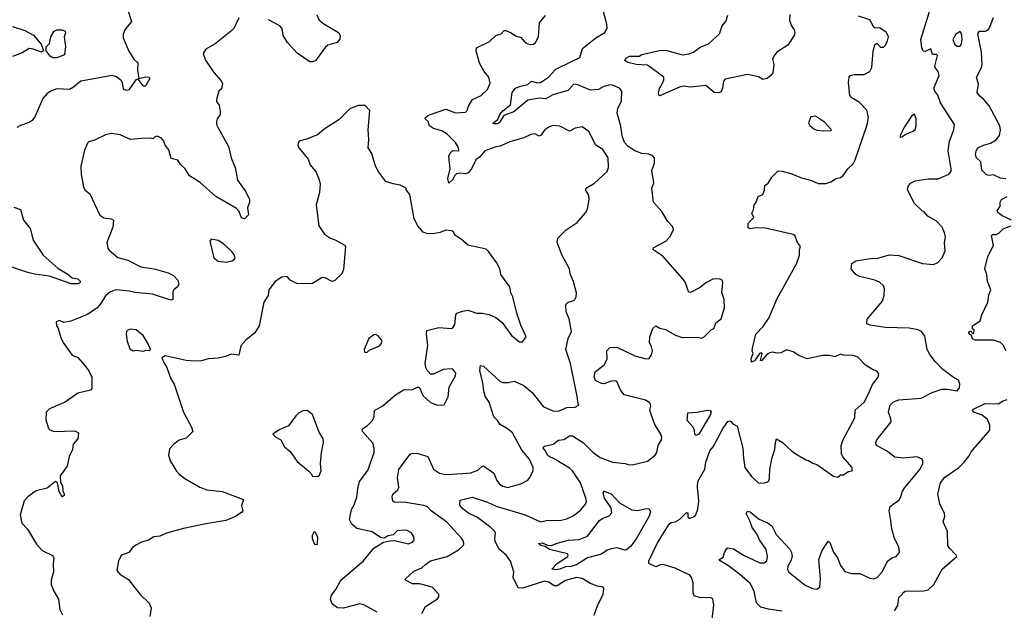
# Model space of a CAD drawing. Extents: x 2199565 to 2323334, y 894172 to 1018966.
# Tile 256 of 256: x 2226788 to 2233874, y 1003128 to 1007378. Entities that reach past the tile are written whole.
import ezdxf

# ---------------------------------------------------------------- set-up
doc = ezdxf.new("R2010")
doc.units = 0

msp = doc.modelspace()

# ---------------------------------------------------------------- linework, layer by layer
at = {"layer": '0CON10XD'}
for points in [[(2227563.3, 1007455), (2227592.5, 1007365), (2227543.8, 1007305), (2227532, 1007275), (2227531.7, 1007248.3), (2227572.4, 1007152.4), (2227609.2, 1007095), (2227637.3, 1007067.3), (2227635.6, 1007015), (2227644, 1006955), (2227624.2, 1006945), (2227573.1, 1006873.1), (2227555, 1006868.4), (2227542.4, 1006872.4), (2227533.8, 1006883.8), (2227527.2, 1006925), (2227519, 1006939), (2227485, 1006966.2), (2227453.7, 1006976.3), (2227227.5, 1006935), (2227175, 1006892), (2227145, 1006876.2), (2227055, 1006880), (2227012.5, 1006865), (2226985, 1006846.2), (2226955, 1006810), (2226899.2, 1006685), (2226876.4, 1006653.6), (2226855, 1006638), (2226792.7, 1006617.3), (2226768, 1006602)], [(2230645, 1004337.5), (2230665, 1004352.9), (2230703.4, 1004356.6), (2230745, 1004382.9), (2230765, 1004383.3), (2230845, 1004333.1), (2230914.3, 1004265), (2230965, 1004228.1), (2231055, 1004194.2), (2231145.9, 1004185.9), (2231167, 1004177), (2231195, 1004176.2), (2231305, 1004202), (2231360, 1004245), (2231372, 1004265), (2231382, 1004315), (2231406, 1004355), (2231408, 1004375), (2231402, 1004395), (2231359.2, 1004465), (2231321.4, 1004565), (2231329.2, 1004600.8), (2231325, 1004620), (2231290.7, 1004640.7), (2231138.3, 1004678.3), (2231111.9, 1004715), (2231085, 1004773.8), (2231075, 1004780), (2231045, 1004777.1), (2230995, 1004758.1), (2230975, 1004761.4), (2230932.2, 1004782.2), (2230921.9, 1004805), (2230929.2, 1004845), (2230995, 1004895.8), (2231015.5, 1004934.5), (2231014.2, 1004995.8), (2231035, 1005018.8), (2231085, 1005021.2), (2231215, 1004960.6), (2231295, 1004937.5), (2231318.8, 1004941.2), (2231334.3, 1004965.7), (2231340.6, 1004995), (2231334.5, 1005025), (2231318.9, 1005055), (2231322.2, 1005095), (2231343.6, 1005156.4), (2231365, 1005174.2), (2231395, 1005158.6), (2231435, 1005147.8), (2231507.6, 1005107.6), (2231555, 1005090.5), (2231665, 1005093.8), (2231695, 1005087.5), (2231713.8, 1005096.2), (2231764.1, 1005145.9), (2231783, 1005157), (2231800.6, 1005199.4), (2231835, 1005226.7), (2231859.4, 1005305), (2231858.6, 1005365), (2231840.6, 1005415), (2231848.8, 1005485), (2231843.6, 1005503.6), (2231823.6, 1005513.6), (2231775, 1005510), (2231725.9, 1005484.1), (2231685, 1005451.2), (2231615, 1005416.2), (2231605, 1005416.7), (2231597.3, 1005427.3), (2231585.6, 1005465.6), (2231574.2, 1005494.2), (2231556.8, 1005516.8), (2231415.5, 1005675.5), (2231343.3, 1005725), (2231351.2, 1005738.8), (2231436.7, 1005785), (2231466.7, 1005815), (2231492.5, 1005865), (2231488.3, 1005888.3), (2231452.5, 1005925), (2231408.3, 1005998.3), (2231350, 1006065), (2231336.7, 1006165), (2231351.2, 1006205), (2231336.1, 1006293.9), (2231356, 1006345), (2231356.7, 1006385), (2231345, 1006397.5), (2231315, 1006411.2), (2231265, 1006416), (2231215, 1006435.7), (2231166.3, 1006466.3), (2231140, 1006495), (2231122.6, 1006542.6), (2231113.1, 1006613.1), (2231086.9, 1006705), (2231091.7, 1006738.3), (2231118.1, 1006795), (2231122, 1006865), (2231105, 1006886), (2231055, 1006906.9), (2231035, 1006910), (2230992.2, 1006897.8), (2230953.3, 1006876.7), (2230895, 1006872), (2230805, 1006910.6), (2230775, 1006913.8), (2230731.4, 1006868.7), (2230625, 1006837.8), (2230575, 1006808.9), (2230525, 1006814.5), (2230445, 1006798.4), (2230344.7, 1006715), (2230270.8, 1006689.2), (2230237.6, 1006635), (2230225, 1006628.8), (2230199.3, 1006629.3), (2230196, 1006635), (2230229.6, 1006660.4), (2230243.2, 1006696.8), (2230265, 1006722.7), (2230320.5, 1006765), (2230332.1, 1006855), (2230355, 1006884.5), (2230385, 1006898.7), (2230445, 1006911.4), (2230470, 1006935), (2230515, 1006924.5), (2230535, 1006926.4), (2230592.2, 1006965), (2230645, 1007022.5), (2230754.3, 1007075.7), (2230818.1, 1007105), (2230839.1, 1007170.9), (2230935, 1007246.9), (2230998.8, 1007285), (2231016, 1007315), (2231014.2, 1007345), (2230985.6, 1007445)], [(2232275, 1003121.5), (2232175.8, 1003135.8), (2232122, 1003152), (2232090.9, 1003180.9), (2232074.4, 1003265), (2232045, 1003320.5), (2231968.1, 1003388.1), (2231888.3, 1003448.3), (2231827.5, 1003485), (2231822.5, 1003495), (2231850, 1003510), (2231860, 1003545), (2231877, 1003573), (2231885, 1003576.7), (2231925, 1003571.2), (2231995.9, 1003525.9), (2232115, 1003470.9), (2232145, 1003471.1), (2232164.3, 1003485), (2232169.6, 1003515), (2232159.6, 1003565), (2232110.6, 1003635), (2232094.4, 1003675), (2232058.6, 1003725), (2232043.3, 1003773.3), (2232016, 1003825), (2232025, 1003841.2), (2232045, 1003836), (2232105, 1003785.7), (2232175, 1003755.6), (2232200.8, 1003735), (2232232.7, 1003672.7), (2232329.1, 1003569.1), (2232342.9, 1003545), (2232345.7, 1003515), (2232338.1, 1003485), (2232315.6, 1003445), (2232313.8, 1003425), (2232320.5, 1003405), (2232439.8, 1003309.8), (2232493.3, 1003285), (2232525, 1003281.4), (2232545.5, 1003294.5), (2232550.9, 1003355), (2232539.2, 1003495), (2232559.2, 1003555), (2232605, 1003626.2), (2232616.8, 1003616.8), (2232645.5, 1003545.5), (2232674.2, 1003505), (2232695, 1003451.2), (2232727, 1003407), (2232773, 1003393), (2232835, 1003394.2), (2232905, 1003358.8), (2232935, 1003354.2), (2232958, 1003365), (2232994.2, 1003405), (2233036, 1003485), (2233063, 1003507), (2233095, 1003516.2), (2233118.8, 1003545), (2233113.8, 1003585), (2233082.2, 1003645), (2233064.4, 1003715), (2233057.5, 1003775), (2233044.3, 1003845.7), (2233051.2, 1003875), (2233115.8, 1003924.2), (2233128.8, 1003945), (2233140, 1003985), (2233157.7, 1004012.3), (2233268.8, 1004145), (2233286.7, 1004185), (2233287.5, 1004205), (2233282.5, 1004215), (2233245, 1004232), (2233145, 1004222.2), (2233085, 1004230.5), (2233025, 1004275.5), (2232954.5, 1004314.5), (2232950, 1004335), (2232956.9, 1004355), (2233058.9, 1004485), (2233057.8, 1004505), (2233040.5, 1004555), (2233051.5, 1004605), (2233075, 1004629.1), (2233115, 1004643.6), (2233275, 1004655.5), (2233355, 1004695.5), (2233425, 1004718.6), (2233465, 1004719.2), (2233535, 1004708), (2233552, 1004728), (2233554, 1004755), (2233544, 1004785), (2233505, 1004806), (2233431.7, 1004861.7), (2233375, 1004919.2), (2233337.9, 1004967.9), (2233318, 1005005), (2233301.7, 1005101.7), (2233276.7, 1005135), (2233253.6, 1005146.4), (2233189.5, 1005159.5), (2233015, 1005162.9), (2232909.1, 1005179.1), (2232885, 1005190), (2232887, 1005223), (2232996.4, 1005353.6), (2233010, 1005395), (2233011.7, 1005441.7), (2233003, 1005463), (2232975, 1005490), (2232935, 1005507.5), (2232830.9, 1005530.9), (2232806, 1005545), (2232772, 1005585), (2232776.4, 1005623.6), (2232805, 1005643.8), (2232925, 1005662), (2232955, 1005660), (2233045, 1005687.1), (2233115, 1005680.5), (2233285, 1005623.3), (2233365, 1005615.8), (2233395, 1005630), (2233425.8, 1005665), (2233447.5, 1005715), (2233444.3, 1005775), (2233449.2, 1005815), (2233444.2, 1005845), (2233426, 1005885), (2233385, 1005928), (2233323.8, 1005965), (2233297.5, 1005995), (2233285, 1006000), (2233226.7, 1006055), (2233177.5, 1006155), (2233182.3, 1006177.7), (2233198.3, 1006201.7), (2233231.2, 1006218.8), (2233326.1, 1006233.9), (2233397, 1006233), (2233474.2, 1006265.8), (2233490, 1006285), (2233491.4, 1006305), (2233468.8, 1006435), (2233480, 1006505), (2233510, 1006585), (2233516, 1006625), (2233415, 1006780.8), (2233394.4, 1006835), (2233373.6, 1006863.6), (2233365.7, 1006885), (2233403.6, 1006976.4), (2233398, 1007005), (2233378.6, 1007028.6), (2233374.4, 1007044.4), (2233391.7, 1007121.7), (2233385, 1007127.5), (2233357, 1007127), (2233345, 1007167.5), (2233305, 1007150), (2233290.7, 1007150.7), (2233281.2, 1007175), (2233273.3, 1007235), (2233346.2, 1007475)], [(2228365, 1007392.5), (2228329.2, 1007315), (2228315, 1007300), (2228193.3, 1007205), (2228127.5, 1007165), (2228107.5, 1007135), (2228125, 1007086.7), (2228185, 1006998.8), (2228238.3, 1006938.3), (2228246.4, 1006916.4), (2228238.8, 1006881.2), (2228220, 1006865), (2228203.8, 1006805), (2228205, 1006790), (2228223.9, 1006763.9), (2228231.2, 1006721.2), (2228231.4, 1006695), (2228209.2, 1006665), (2228203.3, 1006646.7), (2228204.4, 1006625), (2228215, 1006600), (2228289.2, 1006465), (2228310, 1006385), (2228338.6, 1006315), (2228354.2, 1006224.2), (2228415, 1006140), (2228442.5, 1006085), (2228442.5, 1006065), (2228426, 1006025), (2228434, 1005975), (2228405.8, 1005944.2), (2228383.3, 1005953.3), (2228367.6, 1005997.6), (2228348.8, 1006018.8), (2228199.2, 1006105), (2228086, 1006206), (2228010, 1006255), (2227977.5, 1006305), (2227945.4, 1006335.4), (2227925, 1006368), (2227878.6, 1006378.6), (2227861.7, 1006441.7), (2227834.6, 1006474.6), (2227824, 1006505), (2227805, 1006527.5), (2227775, 1006540), (2227757, 1006533), (2227745, 1006520), (2227726.7, 1006526.7), (2227665, 1006523.3), (2227585, 1006516.7), (2227510.5, 1006550.5), (2227445, 1006560), (2227405, 1006550), (2227325, 1006511.2), (2227285, 1006500), (2227275, 1006490), (2227255, 1006440), (2227227.5, 1006325), (2227229.2, 1006265), (2227246.7, 1006175), (2227256.7, 1006155), (2227293.3, 1006125), (2227365, 1005972.5), (2227393.6, 1005953.6), (2227446.4, 1005946.4), (2227462.5, 1005935), (2227458, 1005885), (2227413.8, 1005775), (2227421.2, 1005735), (2227430.5, 1005720.5), (2227495, 1005667.5), (2227565, 1005646.9), (2227659.8, 1005599.8), (2227755, 1005585.4), (2227855.7, 1005555.7), (2227895, 1005538), (2227926.2, 1005505), (2227933.3, 1005475), (2227925, 1005457.5), (2227896.7, 1005435), (2227890.8, 1005419.2), (2227888.8, 1005365), (2227875, 1005360), (2227742.4, 1005402.4), (2227615, 1005415.5), (2227574.6, 1005425.4), (2227485, 1005434.3), (2227465, 1005430.6), (2227435, 1005415.7), (2227405, 1005390), (2227372, 1005335), (2227346.2, 1005305), (2227275, 1005257.5), (2227155, 1005210), (2227105, 1005200), (2227075, 1005212.5), (2227050, 1005205), (2227052.5, 1005175), (2227062.5, 1005162.5), (2227086.7, 1005085), (2227105, 1005047.5), (2227165, 1004963.3), (2227205, 1004947.5), (2227255, 1004892.5), (2227285, 1004852.5), (2227306.2, 1004805), (2227306.2, 1004725), (2227297.3, 1004712.7), (2227205, 1004691.4), (2227115, 1004626.9), (2227075, 1004608.9), (2227001.7, 1004578.3), (2226978.8, 1004555), (2226975, 1004500), (2226995, 1004436.7), (2227005, 1004426.2), (2227035, 1004416), (2227185, 1004420), (2227210, 1004405), (2227207, 1004363), (2227172.5, 1004325), (2227166.7, 1004285), (2227142.5, 1004235), (2227129.6, 1004165), (2227079.6, 1004095), (2227080.4, 1004050.4), (2227096, 1004025), (2227097.3, 1003987.2), (2227108.5, 1003965), (2227107.1, 1003955), (2227095, 1003946), (2227085, 1003957.5), (2227072.6, 1003982.6), (2227059.7, 1004045), (2227045, 1004055.7), (2226985, 1004007.7), (2226905, 1003987.5), (2226846.2, 1003945), (2226820, 1003915), (2226790, 1003815), (2226804, 1003755), (2226843, 1003713), (2226908, 1003605), (2226949.3, 1003559.3), (2227023.8, 1003523.8), (2227034.4, 1003505), (2227028.1, 1003465), (2227030.6, 1003405), (2227014.4, 1003345), (2227014.2, 1003315), (2227033.1, 1003265), (2227067.6, 1003207.6), (2227075.6, 1003135), (2227094.6, 1003095)], [(2228925, 1007412.5), (2228942.9, 1007375), (2228977.3, 1007347.3), (2229082, 1007285), (2229093.8, 1007265), (2229091.7, 1007238.3), (2229071.2, 1007215), (2229005.5, 1007194.5), (2228985, 1007178), (2228917, 1007083), (2228895, 1007073.8), (2228876.1, 1007076.1), (2228785, 1007137.5), (2228715, 1007213.3), (2228684.6, 1007265), (2228676.4, 1007315), (2228659.5, 1007335), (2228578.3, 1007378.3)], [(2230245, 1006469.2), (2230215, 1006464), (2230136.2, 1006435), (2230098.9, 1006391.1), (2230071.2, 1006368.8), (2230039.2, 1006305), (2230015, 1006275.8), (2229995, 1006268.2), (2229955, 1006273.5), (2229930.5, 1006269.5), (2229915.8, 1006255), (2229902.5, 1006225), (2229875, 1006202.5), (2229869.4, 1006235), (2229886.2, 1006305), (2229875, 1006396.7), (2229885, 1006418.8), (2229905, 1006438), (2229947.5, 1006435), (2229945, 1006458), (2229924, 1006495), (2229865, 1006555.6), (2229825, 1006577.9), (2229765, 1006595.6), (2229738, 1006615), (2229728.1, 1006645), (2229705.4, 1006665), (2229707.5, 1006675), (2229729, 1006691), (2229855, 1006735.4), (2229925, 1006708.5), (2229995, 1006712.2), (2230008.9, 1006725), (2230016.7, 1006755), (2230046.2, 1006805), (2230107.7, 1006832.3), (2230153.6, 1006876.4), (2230172.5, 1006922.5), (2230163.3, 1006965), (2230130, 1007005), (2230095.6, 1007065.6), (2230072.9, 1007155), (2230074.3, 1007175.7), (2230167.6, 1007222.4), (2230215, 1007264), (2230252.7, 1007277.3), (2230275, 1007300), (2230285, 1007301.2), (2230325, 1007283.8), (2230355, 1007261.2), (2230395, 1007251.2), (2230424.3, 1007214.3), (2230445, 1007203.8), (2230465, 1007198.8), (2230485, 1007203.3), (2230500, 1007215), (2230521.2, 1007255), (2230528.8, 1007355), (2230570.7, 1007409.3)], [(2232330, 1007415), (2232326.7, 1007375), (2232341.2, 1007335), (2232361.2, 1007305), (2232366, 1007285), (2232361.2, 1007265), (2232315, 1007194), (2232236.7, 1007145), (2232215, 1007116.7), (2232205.8, 1007095), (2232215.8, 1007055.8), (2232208, 1006995), (2232194.2, 1006975.8), (2232166.7, 1006955), (2232135, 1006948.1), (2232105, 1006966.7), (2232025, 1006984.4), (2231865, 1006949.2), (2231853.5, 1006935), (2231845.4, 1006884.6), (2231835, 1006860), (2231815, 1006850.8), (2231785, 1006854.4), (2231725, 1006903.5), (2231615, 1006893.3), (2231565, 1006901.1), (2231535, 1006893.8), (2231395, 1006830.8), (2231387.5, 1006837.5), (2231385.8, 1006855.8), (2231395, 1006888.8), (2231415, 1006926.2), (2231424.3, 1006945), (2231423.8, 1006965), (2231305, 1007052.1), (2231225, 1007056.4), (2231165, 1007070), (2231143.3, 1007085), (2231149.1, 1007100.9), (2231175, 1007115.8), (2231245, 1007116.7), (2231265, 1007128.8), (2231401.2, 1007158.8), (2231444.4, 1007155.6), (2231556.5, 1007126.5), (2231605, 1007133.2), (2231636, 1007145), (2231685, 1007180.8), (2231743.8, 1007205), (2231825, 1007277.5), (2231843.3, 1007335), (2231870, 1007365), (2231885, 1007410)], [(2232238, 1005372), (2232378.1, 1005621.9), (2232399.6, 1005685), (2232398.6, 1005721.4), (2232406.2, 1005745), (2232384.1, 1005774.1), (2232366.7, 1005825), (2232355, 1005833.3), (2232155, 1005878.8), (2232085, 1005881.2), (2232043.8, 1005873.8), (2232030.7, 1005880.7), (2232030, 1005915), (2232070, 1005955), (2232057.5, 1005985), (2232069.3, 1006010.7), (2232073, 1006047), (2232085, 1006060), (2232102.5, 1006105), (2232135, 1006120), (2232147.5, 1006152.5), (2232150, 1006185), (2232175, 1006202.5), (2232200, 1006245), (2232245, 1006290), (2232275, 1006289.2), (2232345, 1006268.8), (2232415, 1006240), (2232485, 1006222), (2232535, 1006198.8), (2232589.5, 1006200.5), (2232625, 1006211.2), (2232662.5, 1006235), (2232695, 1006243.3), (2232715, 1006256.2), (2232748.2, 1006305), (2232785, 1006341.8), (2232800.6, 1006369.4), (2232887.5, 1006622.5), (2232895.2, 1006675), (2232885, 1006726.7), (2232831.2, 1006781.2), (2232775.7, 1006815.7), (2232762.1, 1006832.1), (2232753, 1006927), (2232755.9, 1006964.1), (2232765, 1006976.2), (2232793.6, 1006983.6), (2232865, 1006983.5), (2232904.7, 1007005.3), (2232919.7, 1007035), (2232928.9, 1007151.1), (2232941.7, 1007198.3), (2232955, 1007210), (2232981.7, 1007181.7), (2233005, 1007180.8), (2233019.2, 1007195), (2233034, 1007225), (2233040, 1007255), (2233025.6, 1007285.6), (2232995, 1007308), (2232975, 1007320), (2232945, 1007317.5), (2232933.6, 1007323.6), (2232905, 1007376.2), (2232824.4, 1007404.4)], [(2233885, 1006233.1), (2233845, 1006237), (2233795, 1006261.9), (2233765, 1006256.6), (2233745, 1006260.8), (2233712, 1006295), (2233705, 1006354.5), (2233673.9, 1006385), (2233665.4, 1006405), (2233670, 1006435), (2233684, 1006455), (2233725, 1006476.5), (2233775, 1006490), (2233815.3, 1006514.7), (2233837.9, 1006545), (2233846.6, 1006583.4), (2233841.2, 1006615), (2233765, 1006758), (2233726.2, 1006805), (2233696.9, 1006826.9), (2233679.2, 1006855), (2233687.3, 1006915), (2233674.2, 1006965), (2233710.6, 1007035), (2233714.5, 1007055), (2233708.8, 1007145), (2233683.3, 1007276.7), (2233695, 1007295.5), (2233735, 1007296.7), (2233755, 1007303.6), (2233765, 1007315.7), (2233796.1, 1007395)], [(2226735, 1007330), (2226825, 1007301.2), (2226887.3, 1007267.3), (2226942.8, 1007202.8), (2226960, 1007155), (2226945, 1007143.5), (2226885, 1007167.3), (2226855, 1007170), (2226805, 1007140.6), (2226735, 1007113.6)], [(2227055, 1007102.8), (2227025, 1007102.9), (2227005.8, 1007115), (2226977.5, 1007155), (2226976.9, 1007183.1), (2227002.8, 1007207.2), (2227011.4, 1007255), (2227036.2, 1007295), (2227055, 1007306.4), (2227092.5, 1007305), (2227113.8, 1007295), (2227117, 1007283), (2227107.5, 1007255), (2227117.5, 1007185), (2227110, 1007125), (2227055, 1007102.8)], [(2233555, 1007188.1), (2233566.2, 1007205), (2233569.4, 1007240.6), (2233566.2, 1007276.2), (2233555, 1007293.1), (2233524.8, 1007275.2), (2233502.9, 1007235), (2233515, 1007201.8), (2233535, 1007188.2), (2233555, 1007188.1)], [(2227685, 1006898.6), (2227675, 1006902.2), (2227643, 1006947), (2227645.6, 1006954.4), (2227695, 1006967.8), (2227720, 1006965), (2227723.1, 1006955), (2227695, 1006904.2), (2227685, 1006898.6)], [(2229360, 1003115), (2229265, 1003166.7), (2229235, 1003175.6), (2229115, 1003143.3), (2229075, 1003145.6), (2229037.1, 1003175), (2229023.6, 1003205), (2229032.4, 1003237.6), (2229062.4, 1003277.6), (2229097.5, 1003345), (2229262.5, 1003485), (2229336.7, 1003575), (2229405, 1003617.5), (2229450.7, 1003629.3), (2229485, 1003630), (2229585, 1003607.1), (2229615, 1003617.5), (2229626.7, 1003635), (2229625, 1003656.7), (2229608, 1003685), (2229575, 1003702.9), (2229555, 1003705.6), (2229505, 1003701.2), (2229475, 1003672.5), (2229440, 1003665), (2229411.7, 1003648.3), (2229385, 1003652.5), (2229323, 1003693), (2229215, 1003718), (2229177.6, 1003747.6), (2229162.1, 1003782.1), (2229176.2, 1003853.8), (2229195, 1003886.2), (2229215, 1003943.3), (2229220.5, 1004005), (2229232.5, 1004055), (2229292, 1004135), (2229338.1, 1004265), (2229339.4, 1004295), (2229330, 1004330), (2229255, 1004414), (2229251.4, 1004425), (2229255.8, 1004435), (2229290.9, 1004459.1), (2229325.8, 1004495), (2229337.9, 1004522.1), (2229341.2, 1004565), (2229400.5, 1004599.5), (2229492.1, 1004677.9), (2229535, 1004706.2), (2229556.7, 1004716.7), (2229610, 1004715), (2229655, 1004736.7), (2229667.7, 1004727.7), (2229688.8, 1004675), (2229744.6, 1004624.6), (2229795, 1004603.8), (2229843, 1004607), (2229870.8, 1004665), (2229878.1, 1004735), (2229923.3, 1004815), (2229926.2, 1004835), (2229905, 1004863.3), (2229895, 1004866), (2229835, 1004860), (2229765, 1004827.5), (2229745, 1004827.5), (2229721.7, 1004851.7), (2229710, 1004875), (2229706.2, 1004905), (2229724, 1005035), (2229714.3, 1005115.7), (2229718.8, 1005141.2), (2229805, 1005163.8), (2229895, 1005156.2), (2229905, 1005161.2), (2229919.2, 1005185), (2229926.2, 1005255), (2229934.3, 1005265.7), (2229975, 1005281.2), (2230015, 1005288.8), (2230075, 1005266.2), (2230115, 1005267.5), (2230167, 1005257), (2230214.3, 1005234.3), (2230259.5, 1005199.5), (2230327.5, 1005105), (2230385, 1005060), (2230405, 1005060), (2230432.5, 1005095), (2230395, 1005180), (2230366.1, 1005266.1), (2230336, 1005385), (2230321.7, 1005411.7), (2230314, 1005455), (2230250, 1005545), (2230243.8, 1005585), (2230220, 1005630), (2230160.5, 1005710.5), (2230145, 1005726.7), (2230015, 1005756), (2229967.6, 1005797.6), (2229924, 1005825), (2229906.7, 1005855), (2229895, 1005860), (2229855, 1005864), (2229812.7, 1005847.3), (2229761.7, 1005838.3), (2229718.7, 1005838.7), (2229690.5, 1005850.5), (2229652.5, 1005895), (2229626.2, 1005945), (2229595, 1006120), (2229570, 1006155), (2229570, 1006165), (2229525, 1006187.5), (2229476.1, 1006196.1), (2229423.1, 1006213.1), (2229371.3, 1006281.3), (2229347.1, 1006325), (2229322, 1006415), (2229296, 1006455), (2229301.2, 1006515), (2229296.2, 1006585), (2229306.2, 1006725), (2229275, 1006760), (2229225, 1006761.2), (2229165, 1006738.8), (2229085, 1006658.8), (2228985, 1006596), (2228930.5, 1006549.5), (2228851.7, 1006518.3), (2228805, 1006506.7), (2228793.6, 1006496.4), (2228790, 1006475), (2228797.5, 1006455), (2228863.3, 1006375), (2228878.8, 1006335), (2228921.2, 1006281.2), (2228943.3, 1006225), (2228948.8, 1006195), (2228945.8, 1006135), (2228921.4, 1006045), (2228940, 1005895), (2228980, 1005835), (2229025, 1005806.2), (2229061.9, 1005791.9), (2229125, 1005756), (2229131.2, 1005745), (2229118.3, 1005581.7), (2229105, 1005550), (2229055, 1005502.5), (2229036.2, 1005493.8), (2228985, 1005520), (2228965, 1005522), (2228895, 1005478.8), (2228786.4, 1005476.4), (2228733.9, 1005503.9), (2228715, 1005527.5), (2228705, 1005530), (2228675, 1005526.7), (2228625, 1005493.8), (2228580, 1005435), (2228575.9, 1005394.1), (2228543.8, 1005345), (2228511.2, 1005175), (2228480, 1005125), (2228415, 1005073.3), (2228379.5, 1005030.5), (2228365.7, 1004964.3), (2228308.8, 1004971.2), (2228275, 1004956.2), (2228215, 1004942), (2228145, 1004938), (2228095, 1004924), (2228045, 1004920), (2227985, 1004925.8), (2227835, 1004960), (2227810, 1004945), (2227825, 1004912.5), (2227846.2, 1004875), (2227876.2, 1004795), (2227900, 1004755), (2227966.7, 1004555), (2228023.8, 1004445), (2228032.5, 1004415), (2227985, 1004367.5), (2227935, 1004352.5), (2227897.5, 1004325), (2227865, 1004290), (2227857.5, 1004245), (2227870, 1004205), (2227915, 1004130), (2227935, 1004108.8), (2227976.8, 1004076.8), (2228085, 1004014.2), (2228135, 1003994.2), (2228245, 1003983.3), (2228397.5, 1003925), (2228383.6, 1003883.6), (2228392.5, 1003845), (2228385, 1003832.5), (2228335, 1003800), (2228270, 1003775), (2228115, 1003749.2), (2227966, 1003716), (2227845, 1003684.2), (2227795, 1003662.5), (2227753.6, 1003656.4), (2227715, 1003632.9), (2227665, 1003618.6), (2227622.4, 1003597.6), (2227598.8, 1003581.2), (2227573.8, 1003545), (2227520, 1003525), (2227498.8, 1003485), (2227486.2, 1003415), (2227507.7, 1003387.7), (2227569.7, 1003349.7), (2227651.2, 1003245), (2227720.3, 1003180.3), (2227734, 1003145), (2227723.6, 1003083.6)], [(2232575, 1006577.5), (2232625, 1006580), (2232630, 1006585), (2232580.7, 1006640.7), (2232515, 1006683.8), (2232481.7, 1006678.3), (2232463.8, 1006635), (2232475, 1006616.7), (2232502.7, 1006592.7), (2232525, 1006583.8), (2232575, 1006577.5)], [(2233125, 1006533.8), (2233135, 1006534.2), (2233164.4, 1006555.6), (2233216.7, 1006575), (2233230.9, 1006589.1), (2233240, 1006615), (2233239.5, 1006665), (2233228.2, 1006698.2), (2233205, 1006683.6), (2233155, 1006608.2), (2233124.6, 1006545), (2233125, 1006533.8)], [(2229680.8, 1003105), (2229708.8, 1003155), (2229795, 1003211.2), (2229803.8, 1003225), (2229803.8, 1003245), (2229755, 1003295.7), (2229665, 1003320), (2229615, 1003318.6), (2229563.3, 1003345), (2229563.3, 1003355), (2229625, 1003409.5), (2229682.5, 1003435), (2229708.3, 1003458.3), (2229745, 1003485.5), (2229863.3, 1003515), (2229945, 1003562.9), (2229978.8, 1003595), (2229983.8, 1003605), (2229981.2, 1003625), (2229967.7, 1003647.7), (2229862.6, 1003762.6), (2229749.2, 1003845), (2229721.9, 1003871.9), (2229695, 1003883.1), (2229567.5, 1003905), (2229486, 1003906), (2229473, 1003913), (2229468, 1003945), (2229474, 1003965), (2229508.6, 1003995), (2229516.9, 1004015), (2229506.8, 1004085), (2229515, 1004140.8), (2229595, 1004248.8), (2229605, 1004256.2), (2229645, 1004260), (2229725.7, 1004235.7), (2229765.6, 1004145), (2229809.2, 1004115), (2229855.3, 1004105.3), (2229973.9, 1004113.9), (2230035, 1004117.5), (2230085, 1004135.6), (2230115, 1004165.8), (2230125, 1004167.1), (2230198.8, 1004115), (2230222.1, 1004062.1), (2230241.2, 1004035), (2230265, 1004020.8), (2230297.3, 1004012.7), (2230395, 1004037.5), (2230443.3, 1004065), (2230460, 1004085), (2230482, 1004135), (2230482.5, 1004155), (2230455.6, 1004215), (2230401.8, 1004281.8), (2230335, 1004404.4), (2230298, 1004435), (2230246, 1004465), (2230227.1, 1004495), (2230200, 1004520), (2230166.7, 1004625), (2230138.5, 1004668.5), (2230126.8, 1004705), (2230120.2, 1004765), (2230099.5, 1004855), (2230105, 1004890), (2230125, 1004886.2), (2230245, 1004775.6), (2230265, 1004766.9), (2230305, 1004768.1), (2230345, 1004776.5), (2230415, 1004746.4), (2230475, 1004696.7), (2230555, 1004595.6), (2230625, 1004562.9), (2230665, 1004561.9), (2230725, 1004587.1), (2230785, 1004590), (2230812.5, 1004605), (2230803.3, 1004625), (2230803.1, 1004655), (2230751.2, 1004905), (2230717.7, 1005005), (2230734.6, 1005085), (2230758.5, 1005135), (2230741.4, 1005225), (2230719.2, 1005275), (2230718.8, 1005325), (2230722.9, 1005337.1), (2230734.3, 1005345.7), (2230775, 1005356.7), (2230783.3, 1005365), (2230793.3, 1005385), (2230793.6, 1005413.6), (2230774, 1005495), (2230748.8, 1005548.8), (2230744, 1005585), (2230691.7, 1005681.7), (2230656.2, 1005775), (2230661.2, 1005805), (2230720.6, 1005865), (2230800.6, 1005919.4), (2230860.5, 1005989.5), (2230873.8, 1006015), (2230886.2, 1006085), (2230883.3, 1006115), (2230858.8, 1006155), (2230870.3, 1006169.7), (2230925, 1006202), (2231014.3, 1006285.7), (2231025.8, 1006314.2), (2231022.9, 1006385), (2230985, 1006444), (2230933.8, 1006475), (2230883.9, 1006573.9), (2230835, 1006606.2), (2230785, 1006598.8), (2230745, 1006576.7), (2230675, 1006612.5), (2230625, 1006617.1), (2230594.5, 1006605.5), (2230566.2, 1006585), (2230535, 1006543.8), (2230525, 1006541.2), (2230495, 1006556), (2230465, 1006552), (2230415, 1006527.8), (2230315, 1006498.6), (2230245, 1006469.2)], [(2233926.4, 1005936.4), (2233857.7, 1005967.7), (2233828.3, 1005988.3), (2233821.2, 1006005), (2233843.3, 1006035), (2233844.1, 1006065.9), (2233853.3, 1006085), (2233895, 1006106)], [(2226745, 1006030), (2226792.7, 1006012.7), (2226816, 1005935), (2226862, 1005875), (2226885, 1005792.5), (2226957.1, 1005685), (2227065, 1005587.5), (2227135, 1005548.1), (2227165, 1005521.4), (2227205, 1005513.8), (2227224.5, 1005495), (2227219.5, 1005485), (2227205, 1005478.2), (2227157.4, 1005477.4), (2227002.8, 1005532.8), (2226895, 1005546.7), (2226845, 1005559.4), (2226655, 1005622.9)], [(2233885.9, 1004995.9), (2233865, 1005036.7), (2233845.5, 1005055.5), (2233795, 1005072.2), (2233665, 1005072.5), (2233645, 1005082.5), (2233638.3, 1005108.3), (2233623.6, 1005113.6), (2233617.5, 1005125), (2233625, 1005137.5), (2233635, 1005137.5), (2233641.7, 1005121.7), (2233655, 1005120), (2233656.7, 1005145), (2233643.6, 1005153.6), (2233644, 1005175), (2233699.2, 1005210.8), (2233712, 1005255), (2233753.9, 1005346.1), (2233763, 1005397), (2233777.5, 1005435), (2233752, 1005495), (2233748.8, 1005545), (2233732.5, 1005585), (2233756.2, 1005675), (2233796.4, 1005753.6), (2233782.5, 1005825), (2233788.3, 1005831.7), (2233815, 1005833.3), (2233835, 1005842.5), (2233865, 1005872.5), (2233920, 1005895)], [(2228275, 1005633.8), (2228315, 1005643.8), (2228332.5, 1005655), (2228337.5, 1005665), (2228333.3, 1005685), (2228315, 1005710), (2228255, 1005766), (2228215, 1005788.8), (2228165, 1005800), (2228156.7, 1005785), (2228184, 1005665), (2228215, 1005640.8), (2228275, 1005633.8)], [(2231771.4, 1003065), (2231782, 1003165), (2231775, 1003210), (2231759.3, 1003219.3), (2231688.3, 1003218.3), (2231642.5, 1003232.5), (2231634.4, 1003255), (2231633.5, 1003325), (2231622.2, 1003365), (2231611.4, 1003381.4), (2231505, 1003431.8), (2231425, 1003456.2), (2231405, 1003456.8), (2231365, 1003442.2), (2231315.8, 1003465), (2231316.2, 1003485), (2231377.7, 1003615), (2231462.2, 1003747.8), (2231475, 1003760.4), (2231505, 1003765.4), (2231538.8, 1003785), (2231585, 1003830), (2231595, 1003830), (2231595, 1003800), (2231605, 1003790), (2231645, 1003804.2), (2231653.8, 1003815), (2231668.8, 1003855), (2231676.2, 1003915), (2231664.4, 1004015), (2231668.6, 1004055), (2231718.9, 1004145), (2231724.6, 1004195), (2231753.5, 1004276.5), (2231777.4, 1004305), (2231850.5, 1004439.5), (2231883.5, 1004486.5), (2231895, 1004491.1), (2231905, 1004486.7), (2231920.3, 1004470.3), (2231952.2, 1004452.2), (2231990.6, 1004295), (2231996.2, 1004223.8), (2232005.6, 1004155), (2232055, 1004092), (2232105, 1004046.2), (2232135, 1004042), (2232165, 1004050), (2232179.2, 1004060.8), (2232184.1, 1004075.9), (2232186, 1004145), (2232202.1, 1004227.9), (2232222.5, 1004285), (2232226.2, 1004335), (2232235, 1004362.5), (2232277.5, 1004335), (2232345, 1004273.3), (2232385, 1004246.7), (2232445, 1004210), (2232465, 1004206.7), (2232495, 1004186.7), (2232525, 1004176.7), (2232645, 1004093.8), (2232675, 1004087.5), (2232695, 1004103.3), (2232715, 1004102.5), (2232753, 1004127), (2232778.3, 1004131.7), (2232777.5, 1004155), (2232712.1, 1004232.1), (2232700.8, 1004255), (2232700, 1004315), (2232713.3, 1004356.7), (2232797.3, 1004512.7), (2232800.9, 1004569.1), (2232865, 1004626), (2232895.8, 1004685), (2232925, 1004752), (2232965.8, 1004805), (2232969.5, 1004829.5), (2232955, 1004850), (2232925, 1004861.2), (2232875, 1004892.5), (2232818.9, 1004948.9), (2232785, 1004961.1), (2232715, 1004963.1), (2232695, 1004972.5), (2232655, 1004952.2), (2232615, 1004961.4), (2232565, 1004962.2), (2232455, 1004937.8), (2232395, 1004961.4), (2232355, 1004987.5), (2232308.3, 1005001.7), (2232265, 1004980), (2232238.3, 1004978.3), (2232205, 1004986.7), (2232185, 1004981.2), (2232168, 1004972), (2232125, 1004922.5), (2232120, 1004925), (2232130, 1004975), (2232125, 1004980), (2232115, 1004977.5), (2232075, 1004922.5), (2232053.3, 1004913.3), (2232050.7, 1004939.3), (2232067, 1004977), (2232060, 1004995), (2232062, 1005015), (2232084.3, 1005115), (2232138.5, 1005171.5), (2232179.5, 1005230.5), (2232238, 1005372)], [(2227675, 1004993.8), (2227695, 1005000), (2227721.7, 1004998.3), (2227730, 1005005), (2227713.3, 1005045), (2227676.2, 1005105), (2227625, 1005145.8), (2227585, 1005152), (2227566.7, 1005145), (2227556.1, 1005133.9), (2227553.9, 1005116.1), (2227561.2, 1005065), (2227579.5, 1005009.5), (2227603.6, 1004996.4), (2227625, 1005000), (2227675, 1004993.8)], [(2229285, 1004983.3), (2229308, 1005002), (2229375, 1005030), (2229390, 1005045), (2229395.7, 1005065), (2229392, 1005075), (2229365, 1005106.7), (2229345, 1005113.8), (2229335, 1005110.8), (2229300, 1005085), (2229267.5, 1005005), (2229270, 1004985), (2229285, 1004983.3)], [(2233082.5, 1003125), (2233106.4, 1003163.6), (2233115, 1003220), (2233140, 1003245), (2233142.5, 1003255), (2233160, 1003265), (2233295, 1003267.5), (2233325, 1003275.7), (2233366.7, 1003313.3), (2233425.5, 1003425), (2233501.6, 1003488.4), (2233530.8, 1003515), (2233528, 1003525), (2233478.1, 1003575), (2233467.1, 1003595), (2233465.3, 1003695.3), (2233434.3, 1003765), (2233444.4, 1003805.6), (2233442.7, 1003825), (2233410.4, 1003895), (2233394.6, 1003965), (2233414.5, 1004045), (2233445, 1004085.6), (2233545, 1004154.5), (2233585.6, 1004195), (2233620.8, 1004239.2), (2233635, 1004268.6), (2233769.6, 1004425), (2233770.6, 1004460.6), (2233751.7, 1004501.7), (2233715, 1004532.5), (2233653.3, 1004555), (2233644, 1004565), (2233651.2, 1004575), (2233735, 1004615.7), (2233830, 1004615), (2233865, 1004636.7), (2233895, 1004644.2)], [(2228895, 1004090), (2228935, 1004092.5), (2228945, 1004100), (2228956.2, 1004135), (2228952, 1004185), (2228958.5, 1004265), (2228973.1, 1004335), (2228971.2, 1004361.2), (2228940, 1004415), (2228895, 1004537.5), (2228856.4, 1004566.4), (2228825, 1004562.5), (2228795, 1004546.7), (2228775, 1004527.5), (2228722.5, 1004455), (2228655, 1004426), (2228610, 1004395), (2228630, 1004375), (2228667.5, 1004355), (2228693.3, 1004305), (2228735, 1004270), (2228785, 1004200), (2228869.3, 1004129.3), (2228888.3, 1004108.3), (2228895, 1004090)], [(2231655, 1004386.2), (2231646.2, 1004395), (2231644.6, 1004425), (2231635.4, 1004445), (2231590.8, 1004495), (2231595, 1004550), (2231663.2, 1004553.2), (2231735, 1004568.8), (2231756.2, 1004566.2), (2231763.4, 1004553.4), (2231757.6, 1004532.4), (2231675, 1004396.7), (2231665, 1004391.4), (2231655, 1004386.2)], [(2230922.7, 1003092.7), (2230943.8, 1003155), (2230986.3, 1003245), (2230992.3, 1003282.3), (2230985.8, 1003295.8), (2230945, 1003301.2), (2230895, 1003321.4), (2230835, 1003357.1), (2230795, 1003364.5), (2230716.2, 1003343.8), (2230655, 1003305.4), (2230635, 1003305.4), (2230595, 1003331.5), (2230565, 1003338.1), (2230405, 1003286.7), (2230375, 1003289.5), (2230340.1, 1003365), (2230342.6, 1003405), (2230320.9, 1003480.9), (2230291.5, 1003521.5), (2230235, 1003571.2), (2230210, 1003625), (2230206.2, 1003645), (2230211.2, 1003685), (2230206.2, 1003695), (2230179.2, 1003725), (2230081.4, 1003795), (2230016.9, 1003826.9), (2229977.3, 1003857.3), (2229955, 1003884.3), (2229958.3, 1003921.7), (2230045, 1003941.6), (2230155, 1003905.3), (2230216.7, 1003876.7), (2230425, 1003815.4), (2230535, 1003764.5), (2230576.5, 1003773.5), (2230685, 1003777.5), (2230725, 1003787.5), (2230775, 1003810.8), (2230825, 1003852), (2230858.7, 1003891.3), (2230865.7, 1003914.3), (2230862.2, 1003935), (2230824.6, 1004045), (2230765, 1004133.1), (2230745, 1004151.2), (2230635, 1004218.9), (2230597.6, 1004235), (2230585.3, 1004245), (2230572.5, 1004275), (2230554.4, 1004295), (2230556.2, 1004305), (2230565, 1004309.4), (2230626.2, 1004323.8), (2230645, 1004337.5)], [(2230645, 1003420.6), (2230617.5, 1003425), (2230656.5, 1003465), (2230732.5, 1003515), (2230735.5, 1003525), (2230729.4, 1003535), (2230600.8, 1003565), (2230568.3, 1003588.3), (2230537.1, 1003595), (2230521.2, 1003608.8), (2230547.5, 1003615), (2230585, 1003596.9), (2230615, 1003593.5), (2230655, 1003610.5), (2230737.8, 1003632.2), (2230815, 1003638), (2230875, 1003662.5), (2230960, 1003775), (2230985, 1003791.5), (2231030.9, 1003809.1), (2231049.1, 1003830.9), (2231044.6, 1003865), (2230997.3, 1003935), (2230987.5, 1003972.5), (2230993.3, 1003985), (2231045, 1003965.4), (2231105, 1003901.2), (2231192.4, 1003852.4), (2231235, 1003845.7), (2231295, 1003861.8), (2231317.5, 1003857.5), (2231327.8, 1003837.8), (2231316.5, 1003805), (2231221.7, 1003638.3), (2231185, 1003589.2), (2231155, 1003564.6), (2231145, 1003561.9), (2231085, 1003577.5), (2231045, 1003571.4), (2231015, 1003560), (2230975, 1003531.1), (2230875, 1003505.8), (2230795, 1003454.8), (2230755, 1003443.3), (2230715, 1003440.3), (2230675, 1003424.8), (2230645, 1003420.6)], [(2228925, 1003602.5), (2228930, 1003605), (2228933.3, 1003655), (2228915, 1003690), (2228905, 1003690), (2228893, 1003667), (2228893.3, 1003645), (2228910, 1003605), (2228925, 1003602.5)]]:
    msp.add_lwpolyline(points, dxfattribs=at)

doc.saveas('drawing.dxf')
